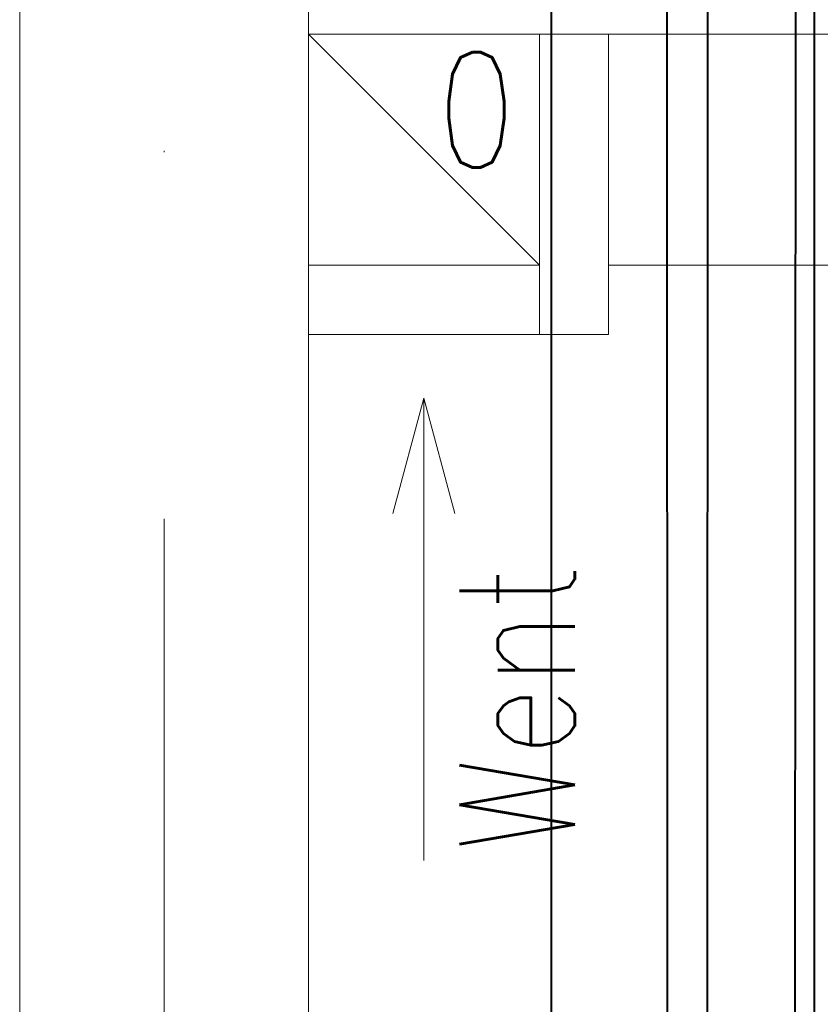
# Model space of a CAD drawing. Header units: millimetres. Extents: x -82287 to 177822, y -399756 to 0.
# Tile 141 of 228: x 52042 to 52111, y -195457 to -195371. Entities that reach past the tile are written whole.
import ezdxf
from ezdxf.enums import TextEntityAlignment as Align
from ezdxf.lldxf.tags import DXFTag

# ---------------------------------------------------------------- set-up
doc = ezdxf.new("R2010")
doc.units = ezdxf.units.MM
doc.header["$MEASUREMENT"] = 0
doc.linetypes.add('SUŁOSZOWA - PB 21 03$0$DASHDOT', pattern=[25.4, 12.7, -6.35, 0, -6.35])
for name, color, linetype, lineweight in [('FL_WENTYLACJA', 7, 'Continuous', 50), ('IS_Powrót', 5, 'DASH', 40), ('IS_Zasilanie', 1, 'SOLID', 40), ('SUŁOSZOWA - PB 21 03$0$!! 0_ Istn-sciany', 251, 'Continuous', 0), ('SUŁOSZOWA - PB 21 03$0$!! 0_ Istn-widok', 251, 'Continuous', 0), ('SUŁOSZOWA - PB 21 03$0$!! 0_Istn-went', 251, 'Continuous', 0), ('SUŁOSZOWA - PB 21 03$0$!! 0_Opis_pom', 251, 'Continuous', 0), ('SUŁOSZOWA - PB 21 03$0$!! 0_Osie', 251, 'SUŁOSZOWA - PB 21 03$0$DASHDOT', 0), ('SUŁOSZOWA - PB 21 03$0$!! 1_OPIS POM NOWE', 251, 'Continuous', 0), ('SUŁOSZOWA - PB 21 03$0$!! 2 ZABUDOWA GK-MDF', 251, 'Continuous', 0), ('SUŁOSZOWA - PB 21 03$0$0-osie-liniA', 251, 'SUŁOSZOWA - PB 21 03$0$DASHDOT', 0)]:
    doc.layers.add(name, color=color, linetype=linetype, lineweight=lineweight)
doc.layers.add('FL_XREF', color=252, linetype='Continuous')
doc.layers.add('IS_Ciepła_woda', color=1, linetype='DASHDOT', lineweight=40, true_color=0xff0000)
doc.layers.add('IS_Zimna_woda', color=5, linetype='SOLID', lineweight=40, true_color=0x0000ff)
doc.styles.add('SUŁOSZOWA - PB 21 03$0$ARCHETYP', font='romans.shx', dxfattribs={"height": 15})
doc.styles.add('SUŁOSZOWA - PB 21 03$0$ARIAL', font='tahoma.ttf')
tags = doc.linetypes.add('DASH', pattern=[15, 10, -5]).pattern_tags.tags
tags[6:7] = [DXFTag(74, 4), DXFTag(75, 0), DXFTag(340, '0'), DXFTag(46, 0.0), DXFTag(50, 0.0), DXFTag(44, 0.0), DXFTag(45, 0.0)]
tags[4:5] = [DXFTag(74, 4), DXFTag(75, 0), DXFTag(340, '0'), DXFTag(46, 0.0), DXFTag(50, 0.0), DXFTag(44, 0.0), DXFTag(45, 0.0)]
tags = doc.linetypes.add('DASHDOT', pattern=[20, 10, -5, 0, -5]).pattern_tags.tags
tags[10:11] = [DXFTag(74, 4), DXFTag(75, 0), DXFTag(340, '0'), DXFTag(46, 0.0), DXFTag(50, 0.0), DXFTag(44, 0.0), DXFTag(45, 0.0)]
tags[8:9] = [DXFTag(74, 4), DXFTag(75, 0), DXFTag(340, '0'), DXFTag(46, 0.0), DXFTag(50, 0.0), DXFTag(44, 0.0), DXFTag(45, 0.0)]
tags[6:7] = [DXFTag(74, 4), DXFTag(75, 0), DXFTag(340, '0'), DXFTag(46, 0.0), DXFTag(50, 0.0), DXFTag(44, 0.0), DXFTag(45, 0.0)]
tags[4:5] = [DXFTag(74, 4), DXFTag(75, 0), DXFTag(340, '0'), DXFTag(46, 0.0), DXFTag(50, 0.0), DXFTag(44, 0.0), DXFTag(45, 0.0)]
tags = doc.linetypes.add('SOLID', pattern=[10, 10, 0]).pattern_tags.tags
tags[6:7] = [DXFTag(74, 4), DXFTag(75, 0), DXFTag(340, '0'), DXFTag(46, 0.0), DXFTag(50, 0.0), DXFTag(44, 0.0), DXFTag(45, 0.0)]
tags[4:5] = [DXFTag(74, 4), DXFTag(75, 0), DXFTag(340, '0'), DXFTag(46, 0.0), DXFTag(50, 0.0), DXFTag(44, 0.0), DXFTag(45, 0.0)]

# ---------------------------------------------------------------- blocks, each defined once
blk = doc.blocks.new('SUŁOSZOWA - PB 21 03$0$BLOK OSI')
at = {"layer": 'SUŁOSZOWA - PB 21 03$0$0-osie-liniA', "ltscale": 5}
blk.add_lwpolyline([(51992.211, -199661.233), (51992.211, -193642.41)], dxfattribs=at)
blk = doc.blocks.new('SUŁOSZOWA - PB 21 03')
at = {"layer": 'SUŁOSZOWA - PB 21 03$0$!! 0_ Istn-sciany'}
for points in [[(51979.71142, -194951.5883), (51979.71142, -195587.5883)], [(52004.71142, -195425.5883), (52024.71142, -195425.5883)], [(52004.71142, -195425.5883), (52004.71142, -195445.5883)], [(52024.71142, -195425.5883), (52024.71142, -195451.5883)], [(52030.71142, -195425.5883), (52144.71142, -195425.5883)], [(52030.71142, -195425.5883), (52030.71142, -195451.5883)], [(52004.71142, -195445.5883), (52004.71142, -195587.5883)], [(52024.71142, -195445.5883), (52024.71142, -195445.5883)], [(52030.71142, -195451.5883), (52024.71142, -195451.5883)]]:
    blk.add_lwpolyline(points, dxfattribs=at)
at = {"layer": 'SUŁOSZOWA - PB 21 03$0$!! 0_ Istn-widok'}
for points in [[(52004.71142, -195413.5883), (52004.71142, -195425.5883)], [(52024.71142, -195425.5883), (52030.71142, -195425.5883)]]:
    blk.add_lwpolyline(points, dxfattribs=at)
at = {"layer": 'SUŁOSZOWA - PB 21 03$0$!! 0_Istn-went'}
blk.add_lwpolyline([(52004.71142, -195445.5883), (52024.71142, -195445.5883), (52024.71142, -195425.5883), (52004.71142, -195425.5883)], close=True, dxfattribs=at)
for points in [[(52004.71142, -195425.5883), (52024.71142, -195445.5883)], [(52024.71142, -195451.5883), (52004.71142, -195451.5883)], [(52014.71142, -195457.08237), (52012.03193, -195467.08237)], [(52014.71142, -195457.08237), (52017.39092, -195467.08237)], [(52014.71142, -195497.1289), (52014.71142, -195457.08237)]]:
    blk.add_lwpolyline(points, dxfattribs=at)
at = {"layer": 'SUŁOSZOWA - PB 21 03$0$!! 2 ZABUDOWA GK-MDF'}
blk.add_lwpolyline([(52030.71142, -195445.5883), (52144.71142, -195445.5883)], dxfattribs=at)
at = {"layer": 'SUŁOSZOWA - PB 21 03$0$!! 0_Osie'}
blk.add_blockref('SUŁOSZOWA - PB 21 03$0$BLOK OSI', (0, 63), dxfattribs=at)
at = {"layer": 'SUŁOSZOWA - PB 21 03$0$!! 0_Istn-went', "style": 'SUŁOSZOWA - PB 21 03$0$ARCHETYP', "width": 0.8}
for s, rotation, p in [('0', 0, (52015.83199, -195437.12797)), ('Went', 90, (52027.78827, -195496.40325))]:
    blk.add_text(s, height=10, rotation=rotation, dxfattribs=at).set_placement(p)
at = {"layer": 'SUŁOSZOWA - PB 21 03$0$!! 0_Opis_pom', "ltscale": 0.7, "style": 'SUŁOSZOWA - PB 21 03$0$ARIAL'}
for tag, p in [('B0,19', (52679.2094, -194257.55204)), ('B2,14', (73874.0461, -194402.0887)), ('B2,12', (73342.49259, -194413.89249)), ('B1,21', (60405.50261, -194427.18207)), ('B2,11', (73069.01144, -194438.89383)), ('B2,16', (75195.07765, -194441.83446)), ('A1,16', (59129.54925, -194448.08429)), ('B1,19', (59914.81903, -194448.15658)), ('B1/17', (59524.53699, -194450.37428)), ('1,23', (61575.22173, -194450.37428)), ('1,22', (60947.33929, -194456.1144)), ('A1,1', (58808.06672, -194460.94161)), ('B0,15', (51514.15008, -194461.8073)), ('B3,7', (87459.81312, -194465.07097)), ('B3,3', (88235.73906, -194465.79732)), ('B2,19.1', (76701.67035, -194466.03695)), ('B2,17', (75506.7465, -194471.3759)), ('B1,18', (59715.51745, -194473.87108)), ('B0,18', (52071.43815, -194478.40179)), ('B3,8', (90006.66539, -194478.47972)), ('B3,6', (86826.65132, -194483.15512)), ('B2,15', (74566.38885, -194487.81114)), ('B2,10', (72728.63362, -194489.37283)), ('B1,20', (60198.53687, -194490.17374)), ('B2,13', (73649.91716, -194500.01242)), ('A0,6', (49094.40602, -194505.72387)), ('A2,5', (72452.45009, -194505.90583)), ('A1,6', (58565.96262, -194514.50753)), ('B1,1', (61908.24378, -194515.48656)), ('A0,4', (49692.81919, -194517.93289)), ('B0,22', (54187.56644, -194519.04308)), ('A0,3', (49906.53818, -194524.03766)), ('B0,20', (53125.45224, -194527.8835)), ('A0,5', (49399.71914, -194533.19455)), ('B0,21', (53847.26622, -194535.08002)), ('B1,3', (62229.35503, -194604.49851)), ('B2,18', (75922.43604, -194612.23635)), ('B2,19', (77152.69039, -194617.53776)), ('A3,4', (85509.27934, -194642.47136)), ('B0,24B', (54824.42896, -194684.26784)), ('B1,4', (63476.45184, -194691.11207)), ('B0,16', (51457.40872, -194704.43091)), ('B0,13', (50367.63944, -194706.5583)), ('B0,17', (51897.58569, -194706.77195)), ('A2,4', (71695.75649, -194707.44268)), ('A1,5', (58149.22649, -194724.80163)), ('A2.1', (72371.45884, -194731.56251)), ('B0,23', (54542.05776, -194742.93939)), ('A1,2', (58744.42262, -194746.622)), ('B1,2D', (60756.29674, -194750.92727)), ('A1,15', (59129.54925, -194780.73348)), ('A3.1', (86079.08704, -194786.62422)), ('B0,14', (50962.60809, -194789.06568)), ('B1,4', (63483.03852, -194791.04365)), ('A0,2', (49295.91259, -194810.95246)), ('B2.7', (74548.27897, -194836.12781)), ('B3,2', (89035.72921, -194837.99287)), ('B1,2B', (62374.83512, -194841.86715)), ('B0,7', (52851.95551, -194845.56115)), ('B1,2A', (61803.35407, -194869.27513)), ('B0,8', (51561.38742, -194890.27848)), ('A3.2', (86016.50296, -195004.88875)), ('A1,3', (58810.05243, -195008.83917)), ('A0,1', (49914.27925, -195025.82804)), ('A0,10', (49695.87246, -195042.9259)), ('B0,17', (51225.06492, -195049.74007)), ('B2.2', (74976.1855, -195068.47988)), ('B0,6', (52110.41055, -195069.39267)), ('A2.2', (72371.45884, -195070.78713)), ('B1,8', (61403.63433, -195071.25189)), ('A0,7', (49042.50308, -195082.6056)), ('B3,11', (88623.94853, -195099.23575)), ('B3,4', (87612.56208, -195132.78192)), ('B3,5', (86839.47632, -195174.05241)), ('B0,12', (50313.60595, -195207.52936)), ('B0,11', (50726.178, -195219.06638)), ('B3,10', (89778.42161, -195220.68871)), ('B1,6', (63686.26823, -195231.3997)), ('B0,24A', (54359.17011, -195245.97867)), ('A1,4', (58093.66276, -195250.96213)), ('B0,10', (51476.34179, -195259.44699)), ('B3,9', (90479.74099, -195260.18621)), ('A0,11', (49643.96951, -195271.84772)), ('B1,14', (59332.54805, -195280.73534)), ('B0,9', (51798.4912, -195291.17482)), ('B2,21', (75970.16114, -195290.81005)), ('A0,8', (49042.50308, -195293.21363)), ('B1,13', (60186.62513, -195314.46953)), ('B1,5', (63419.22943, -195317.21026)), ('B2,9', (73175.51251, -195317.21162)), ('A2.3', (71832.37045, -195318.78232)), ('B2,4', (74493.5947, -195318.7733)), ('B2,3', (74674.2815, -195319.28036)), ('A3,3', (85569.83931, -195318.78232)), ('B0,3', (52068.59538, -195319.60465)), ('B1,10', (60892.94126, -195319.45825)), ('B3,1', (88723.65615, -195329.98594)), ('B2,8', (73894.209, -195338.18956)), ('B2,20', (77211.021, -195343.82367)), ('B1,9', (61058.12383, -195344.48743)), ('B2.1', (75304.74121, -195348.36327)), ('B0,2', (52227.2348, -195357.98297)), ('B1,2C', (61827.40698, -195369.02625)), ('B1,7', (62134.52151, -195372.05069)), ('B0,1', (53061.17304, -195403.85659)), ('A0,9', (49001.50444, -195413.15723)), ('A0,12', (49689.76592, -195485.50737)), ('B0,4', (52224.78303, -195500.96352)), ('B2,5', (74686.48999, -195507.24036)), ('B1,11', (61050.00078, -195512.89565)), ('B1,12', (60864.00751, -195544.00738)), ('B2,6', (74499.29165, -195549.55175)), ('B0,5', (52066.14362, -195556.83806)), ('C2,2', (74812.78942, -195865.8959)), ('C1,3', (61091.58871, -195973.27844)), ('C0,2A', (52278.30875, -196050.48297)), ('C0,1', (52808.36775, -196132.34208)), ('C1,2', (61690.27405, -196439.72387)), ('C1,1', (62060.59754, -196465.28533)), ('C3,1', (88979.71614, -196545.67785)), ('C0,2B', (53028.88223, -196668.8019)), ('C1,4', (61008.68123, -196686.32122)), ('C2,1', (75334.65984, -196786.2197)), ('C2,3', (74834.65119, -196933.26657)), ('C1,5', (61062.7252, -196991.42453)), ('C1,10', (62127.38542, -196998.81344)), ('C1,9', (62147.33751, -197289.53424)), ('C1,6', (61131.41824, -197329.69535)), ('C0,3', (52181.98562, -197341.92176)), ('D1,1', (73931.12245, -197584.03121)), ('C0,4', (52345.96562, -197596.60561)), ('D0,18', (60296.49264, -197617.95269)), ('C2,4', (75243.70451, -197663.89)), ('D0,7', (59141.53804, -197722.84718)), ('C1,7', (61222.2575, -197737.18052)), ('D0,17', (60701.16801, -197741.44864)), ('D1,4', (73157.19908, -197744.29721)), ('D0,3', (59562.25866, -197751.14316)), ('D1,6', (72757.78643, -197751.22612)), ('D0,6', (58741.71849, -197802.61699)), ('D0,10', (58357.73602, -197820.93991)), ('D,09', (59195.67196, -197881.51243)), ('C0,5', (52269.72696, -197902.4362)), ('C0,6', (52872.93793, -197917.07354)), ('D0,2', (59943.06082, -197917.06725)), ('D1,3', (73475.28953, -197924.29875)), ('D0,16', (60721.3534, -197935.2949)), ('D0,8', (59058.9008, -197963.64925)), ('D0,5', (59448.52586, -197969.8061)), ('C2,5', (74555.08284, -197988.7886)), ('D1,5', (73291.61607, -197999.29956)), ('D0,4', (59655.02693, -198042.2589)), ('D0,15', (60692.12223, -198127.4643)), ('D1,2', (73578.07819, -198172.30068)), ('D0,1', (59931.33074, -198173.12806)), ('D0,11', (58161.27105, -198211.45823)), ('D0,12', (58250.99458, -198537.17631)), ('D0,13', (58250.99458, -198764.99605)), ('D1,7', (71854.87376, -198786.88467)), ('D0,14', (59130.08589, -198795.3373)), ('D1,8', (71715.35366, -199212.44512))]:
    blk.add_attdef(tag, text='', height=11.968, dxfattribs=at).set_placement(p, align=Align.MIDDLE_CENTER)
at = {"layer": 'SUŁOSZOWA - PB 21 03$0$!! 1_OPIS POM NOWE', "style": 'SUŁOSZOWA - PB 21 03$0$ARIAL'}
for tag, p in [('C1.7A', (61271.6179, -197538.30303)), ('C2.5B', (74970.66097, -197546.70728)), ('C2,5C', (74903.71123, -197659.13664)), ('C2.4', (75374.07862, -197726.11453)), ('D1,2B', (74322.25834, -197791.43247)), ('C1.7C', (61260.26049, -197811.38428)), ('C1.8B', (61588.27341, -197817.62151)), ('C1.8A', (61884.42005, -197818.94854)), ('C1.7B', (61322.12354, -197933.89849)), ('C2,5A', (74943.41937, -197993.49482)), ('E1.2', (62164.78326, -198139.98688)), ('E1.5E', (62692.10372, -198153.27854)), ('D1,2C', (73419.9359, -198156.57844)), ('E3.1', (88990.58975, -198158.87886)), ('E2.9', (75361.45041, -198161.88904)), ('E2.7', (76022.45692, -198162.26272)), ('D1,2A', (74280.17915, -198172.30068)), ('E1.5D', (62993.60773, -198185.416)), ('E1.1', (61330.46191, -198191.9806)), ('E1.5C', (63016.9343, -198246.3437)), ('E1.5B', (63264.15117, -198307.8661)), ('E3.2', (88781.41347, -198385.24275)), ('E1.6', (61022.6264, -198421.00827)), ('E2.2', (74782.75417, -198427.85813)), ('E2.8', (75757.29014, -198437.09188)), ('E2.6', (76531.8031, -198444.40756)), ('E3.4', (89392.22607, -198450.03942)), ('E1.5A', (63049.47589, -198456.39852)), ('E1.5G', (62892.39981, -198586.12622)), ('E1.5F', (62736.15118, -198589.14592)), ('E1,4', (61888.25021, -198652.6996)), ('E2.1', (75803.99631, -198697.05773)), ('E1.5L', (63297.7633, -198733.65678)), ('E1.3', (61058.5992, -198806.28147)), ('E1.5H', (62893.53005, -198830.01758)), ('E2,3', (74778.52304, -198843.9541)), ('E3.3', (89150.95684, -198867.32581)), ('E1.5K', (63266.15427, -198904.67789)), ('E1.5I', (62723.74907, -199005.87002)), ('E2.4', (75135.87669, -199083.20857)), ('E2.5', (76615.04061, -199164.91143)), ('E1.5J', (63204.25187, -199215.697))]:
    blk.add_attdef(tag, text='', height=11.968, dxfattribs=at).set_placement(p, align=Align.MIDDLE_CENTER)
blk = doc.blocks.new('wentylacja_1')
at = {"layer": 'FL_WENTYLACJA', "lineweight": 0}
blk.add_line((52041.99328, -195173.69056), (52041.99328, -195561.69056), dxfattribs=at)
blk = doc.blocks.new('ogrzewanie_1')
at = {"layer": 'IS_Powrót', "color": 6}
blk.add_line((52035.719, -149516.681), (52035.987, -150619.025), dxfattribs=at)
at = {"layer": 'IS_Powrót'}
blk.add_line((52047.004, -149527.67), (52046.202, -150610.02), dxfattribs=at)
at = {"layer": 'IS_Zasilanie', "color": 6}
blk.add_line((52025.719, -149508.518), (52025.74, -150625.468), dxfattribs=at)
blk = doc.blocks.new('woda_1')
at = {"layer": 'IS_Ciepła_woda'}
blk.add_line((-28320.73, -227338.643), (-28320.73, -225464.493), dxfattribs=at)
at = {"layer": 'IS_Zimna_woda'}
blk.add_line((-28329.908, -225455.381), (-28330.73, -227338.643), dxfattribs=at)

msp = doc.modelspace()

# ---------------------------------------------------------------- block references
at = {"layer": 'FL_WENTYLACJA'}
msp.add_blockref('wentylacja_1', (0, 0), dxfattribs=at)
at = {"layer": 'FL_XREF'}
msp.add_blockref('SUŁOSZOWA - PB 21 03', (62.282, 52.898), dxfattribs=at)
at = {"layer": 'IS_Zasilanie'}
msp.add_blockref('ogrzewanie_1', (62.282, -45697.722), dxfattribs=at)
at = {"layer": 'IS_Zimna_woda'}
msp.add_blockref('woda_1', (80431.534, 30245.632), dxfattribs=at)

doc.saveas('drawing.dxf')
